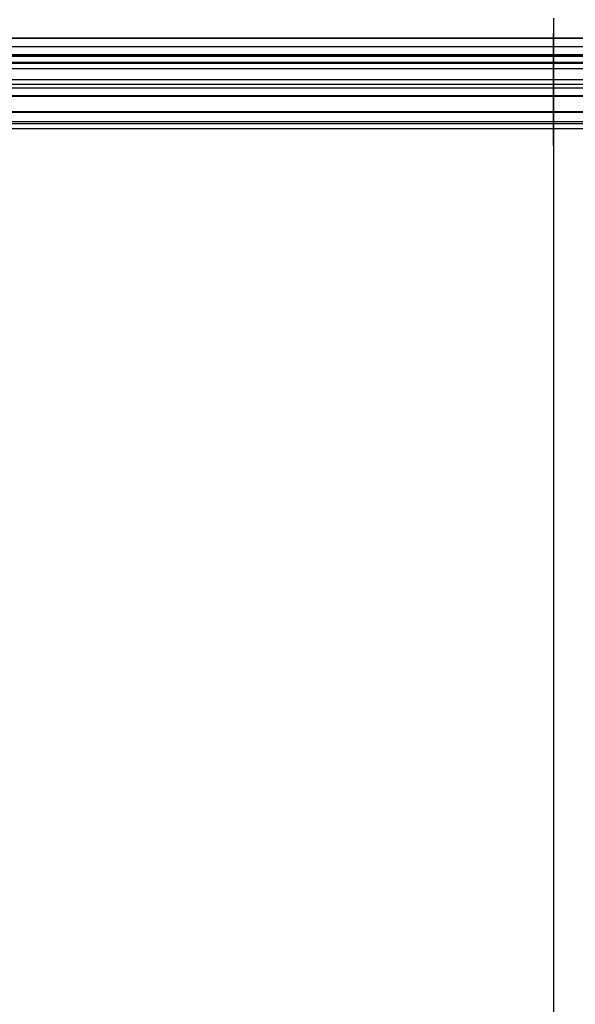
# Model space of a CAD drawing. Header units: millimetres. Extents: x -98 to 98, y -98 to 139.
# Tile 10 of 20: x -48 to 2, y 4 to 93. Entities that reach past the tile are written whole.
import ezdxf

# ---------------------------------------------------------------- set-up
doc = ezdxf.new("R2010")
doc.units = ezdxf.units.MM
doc.header["$MEASUREMENT"] = 0
doc.layers.add('Predefinito', color=5, linetype='Continuous')

# ---------------------------------------------------------------- blocks, each defined once
blk = doc.blocks.new('(#1397) Part4')
at = {"layer": 'Predefinito', "color": 9, "extrusion": (1, 0, 0)}
for points in [[(6.181980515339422, -110.2805277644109), (6.290617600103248, -110.3930073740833), (6.395280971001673, -110.5091936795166), (6.495844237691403, -110.6289463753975), (6.592185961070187, -110.7521208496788), (6.684189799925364, -110.8785683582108), (6.771744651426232, -111.0081362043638), (6.854744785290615, -111.1406679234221), (6.933089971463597, -111.2760034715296), (7.006685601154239, -111.4139794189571), (7.075442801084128, -111.5544291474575), (7.139278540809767, -111.6971830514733), (7.19811573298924, -111.8420687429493), (7.251883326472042, -111.9889112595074), (7.300516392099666, -112.1375332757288), (7.343956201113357, -112.2877553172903), (7.382150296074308, -112.4393959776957), (7.4150525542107, -112.5922721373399), (7.442623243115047, -112.7461991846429), (7.464829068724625, -112.9009912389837), (7.481643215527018, -113.0564613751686), (7.493045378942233, -113.2124218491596), (7.499021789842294, -113.3686843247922), (7.499565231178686, -113.5250601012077), (7.494675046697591, -113.6813603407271), (7.484357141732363, -113.8373962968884), (7.46862397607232, -113.9929795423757), (7.447494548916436, -114.1479221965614), (7.420994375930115, -114.3020371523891), (7.389155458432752, -114.4551383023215), (7.352016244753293, -114.6070407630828), (7.309621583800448, -114.7575610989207), (7.262022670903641, -114.906517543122), (7.20927698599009, -115.053730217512), (7.151448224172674, -115.1990213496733), (7.088606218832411, -115.342215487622), (7.020826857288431, -115.4831397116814), (6.948191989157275, -115.6216238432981), (6.870789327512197, -115.7575006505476), (6.788712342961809, -115.8906060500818), (6.702060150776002, -116.0207793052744), (6.610937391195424, -116.1478632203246), (6.515454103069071, -116.2717043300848), (6.415725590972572, -116.3921530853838), (6.311872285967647, -116.5090640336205), (6.20401960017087, -116.622295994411), (6.092297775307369, -116.7317122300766), (5.976841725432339, -116.8371806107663), (5.857790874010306, -116.9385737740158), (5.735288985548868, -117.0357692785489), (5.609483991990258, -117.128649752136), (5.480527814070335, -117.217103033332), (5.348576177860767, -117.3010223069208), (5.213788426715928, -117.3803062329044), (5.076327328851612, -117.4548590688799), (4.936358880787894, -117.5245907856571), (4.794052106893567, -117.5894171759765), (4.649578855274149, -117.6492599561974), (4.503113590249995, -117.7040468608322), (4.354833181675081, -117.7537117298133), (4.204916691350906, -117.7981945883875), (4.053545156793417, -117.8374417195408), (3.900901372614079, -117.8714057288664), (3.747169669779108, -117.9000456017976), (3.592535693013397, -117.9233267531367), (3.43718617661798, -117.9412210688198), (3.28130871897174, -117.9537069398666), (3.125091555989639, -117.9607692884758), (2.96872333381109, -117.9623995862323), (2.812392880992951, -117.9585958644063), (2.656288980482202, -117.9493627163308), (2.500600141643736, -117.9347112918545), (2.345514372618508, -117.9146592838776), (2.191218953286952, -117.8892309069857), (2.037900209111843, -117.8584568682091), (1.885743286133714, -117.8223743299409), (1.734931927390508, -117.7810268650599), (1.585648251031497, -117.7344644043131), (1.438072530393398, -117.6827431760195), (1.292382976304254, -117.6259256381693), (1.148755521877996, -117.5640804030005), (1.007363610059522, -117.4972821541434), (0.868377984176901, -117.4256115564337), (0.7319664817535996, -117.3491551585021), (0.5982938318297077, -117.2680052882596), (0.4675214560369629, -117.1822599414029), (0.3398072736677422, -117.0920226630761), (0.2153055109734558, -116.9974024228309), (0.0941665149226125, -116.8985134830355), (-0.023463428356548, -116.7954752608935), (-0.1374422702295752, -116.6884121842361), (-0.2476323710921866, -116.5774535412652), (-0.3539006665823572, -116.4627333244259), (-0.456118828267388, -116.3443900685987), (-0.5541634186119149, -116.2225666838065), (-0.6479160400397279, -116.0974102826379), (-0.7372634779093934, -115.9690720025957), (-0.8220978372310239, -115.8377068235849), (-0.9023166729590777, -115.7034733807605), (-0.9778231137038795, -115.5665337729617), (-1.048525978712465, -115.4270533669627), (-1.114339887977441, -115.2852005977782), (-1.175185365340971, -115.1411467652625), (-1.230988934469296, -114.9950658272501), (-1.281683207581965, -114.8471341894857), (-1.327206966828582, -114.6975304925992), (-1.367505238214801, -114.5464353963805), (-1.402529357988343, -114.3940313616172), (-1.432237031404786, -114.2405024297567), (-1.456592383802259, -114.0860340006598), (-1.475566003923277, -113.9308126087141), (-1.489134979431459, -113.7750256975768), (-1.497282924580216, -113.6188613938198), (-1.5, -113.4625082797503)], [(6.181980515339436, -110.2805277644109), (1.202081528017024, -105.3006287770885)], [(5.121320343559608, -111.3411879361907), (5.193745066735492, -111.416174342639), (5.263520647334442, -111.4936318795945), (5.330562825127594, -111.5734670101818), (5.394790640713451, -111.6555833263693), (5.456126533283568, -111.7398816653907), (5.514496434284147, -111.8262602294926), (5.569829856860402, -111.9146147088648), (5.622059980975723, -112.0048384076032), (5.671123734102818, -112.0968223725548), (5.71696186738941, -112.1904555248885), (5.759519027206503, -112.2856247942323), (5.798743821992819, -112.3822152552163), (5.834588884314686, -112.4801102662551), (5.867010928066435, -112.5791916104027), (5.895970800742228, -112.6793396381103), (5.921433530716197, -112.7804334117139), (5.943368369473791, -112.8823508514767), (5.961748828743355, -112.984968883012), (5.976552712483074, -113.0881635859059), (5.98776214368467, -113.1918103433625), (5.99536358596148, -113.2957839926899), (5.999347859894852, -113.3999589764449), (5.999710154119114, -113.5042094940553), (5.996450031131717, -113.6084096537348), (5.989571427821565, -113.712433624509), (5.97908265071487, -113.8161557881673), (5.96499636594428, -113.9194508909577), (5.9473295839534, -114.0221941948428), (5.926103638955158, -114.1242616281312), (5.901344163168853, -114.2255299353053), (5.873081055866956, -114.3258768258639), (5.841348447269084, -114.4251811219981), (5.806184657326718, -114.5233229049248), (5.76763214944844, -114.620183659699), (5.725737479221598, -114.7156464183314), (5.680551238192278, -114.8095959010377), (5.632127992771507, -114.9019186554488), (5.580526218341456, -114.9925031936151), (5.525808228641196, -115.081240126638), (5.468040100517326, -115.1680222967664), (5.407291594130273, -115.2527449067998), (5.343636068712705, -115.33530564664), (5.277150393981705, -115.4156048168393), (5.207914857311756, -115.4935454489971), (5.136013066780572, -115.5690334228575), (5.061531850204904, -115.6419775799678), (4.984561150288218, -115.712289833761), (4.905193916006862, -115.7798852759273), (4.823525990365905, -115.8446822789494), (4.739655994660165, -115.9066025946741), (4.653685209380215, -115.9655714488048), (4.56571745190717, -116.0215176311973), (4.475858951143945, -116.0743735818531), (4.384218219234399, -116.1240754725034), (4.290905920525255, -116.1705632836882), (4.196034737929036, -116.2137808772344), (4.099719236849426, -116.2536760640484), (4.002075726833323, -116.2902006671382), (3.903222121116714, -116.3233105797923), (3.803277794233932, -116.3529658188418), (3.702363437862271, -116.379130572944), (3.600600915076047, -116.4017732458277), (3.498113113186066, -116.4208664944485), (3.395023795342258, -116.4363872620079), (3.291457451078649, -116.4483168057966), (3.187539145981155, -116.4566407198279), (3.083394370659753, -116.461348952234), (2.979148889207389, -116.462435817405), (2.87492858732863, -116.4599000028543), (2.770859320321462, -116.453744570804), (2.667066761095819, -116.4439769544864), (2.563676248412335, -116.4306089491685), (2.460812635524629, -116.4136566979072), (2.358600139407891, -116.3931406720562), (2.257162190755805, -116.369085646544), (2.156621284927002, -116.3415206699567), (2.057098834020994, -116.3104790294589), (1.958715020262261, -116.2759982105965), (1.8615886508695, -116.2381198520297), (1.765837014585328, -116.1968896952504), (1.671575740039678, -116.1523575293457), (1.578918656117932, -116.1045771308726), (1.487977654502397, -116.0536061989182), (1.398862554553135, -115.9995062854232), (1.311680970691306, -115.942342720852), (1.22653818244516, -115.8821845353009), (1.143537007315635, -115.8191043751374), (1.062777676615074, -115.7531784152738), (0.9843577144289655, -115.6844862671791), (0.9083718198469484, -115.6131108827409), (0.8349117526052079, -115.5391384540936), (0.7640662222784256, -115.462658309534), (0.6959207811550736, -115.3837628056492), (0.6305577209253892, -115.3025472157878), (0.5680559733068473, -115.2191096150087), (0.5084910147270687, -115.1335507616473), (0.4519347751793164, -115.0459739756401), (0.3984555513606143, -114.9564850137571), (0.3481179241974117, -114.8651919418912), (0.3009826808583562, -114.7722050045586), (0.2571067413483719, -114.6776364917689), (0.2165430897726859, -114.5816006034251), (0.1793407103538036, -114.4842133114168), (0.1455445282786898, -114.3855922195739), (0.1151953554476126, -114.2858564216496), (0.0883298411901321, -114.1851263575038), (0.0649804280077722, -114.0835236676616), (0.0451753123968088, -113.9811710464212), (0.028938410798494, -113.87819209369), (0.0162893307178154, -113.7747111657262), (0.0072433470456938, -113.670853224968), (0.0018113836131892, -113.56674368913), (0, -113.4625082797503)], [(5.121320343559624, -111.3411879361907), (0.1414213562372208, -106.3612889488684)], [(0.1414213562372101, -106.3612889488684), (1.202081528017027, -105.3006287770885)], [(0, -113.4625082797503), (0, 74.03749172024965)], [(-1.5, -113.4625082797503), (-1.5, 74.03749172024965)]]:
    blk.add_lwpolyline(points, dxfattribs=at)
at = {"layer": 'Predefinito', "color": 9}
for points in [[(85, 6.181980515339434), (-85, 6.181980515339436)], [(85, 5.999999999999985), (-84.99999999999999, 5.999999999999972)], [(85, 5.121320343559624), (-85, 5.121320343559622)], [(-85, 3.692031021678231), (84.99999999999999, 3.692031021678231)], [(85, 2.999999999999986), (-84.99999999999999, 2.999999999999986)], [(85, 2.999999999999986), (-84.99999999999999, 2.999999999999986)], [(-85, 2.631370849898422), (84.99999999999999, 2.631370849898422)], [(-85, 1.202081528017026), (85, 1.202081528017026)], [(93.50000000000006, 0), (-93.49999999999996, 0)], [(-93.5, 0), (93.50000000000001, 0)], [(85, 0.6717514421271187), (-84.99999999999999, 0.6717514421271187)], [(85, 0.1414213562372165), (-85, 0.1414213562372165)], [(-93.49999999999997, -0.75), (93.50000000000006, -0.75)], [(85, -1.13e-14), (-85, -6e-16)], [(5.68e-14, -1.5), (5.68e-14, -1e-16)], [(-93.5, -1.5), (93.50000000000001, -1.5)], [(85, -1.500000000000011), (-85, -1.5)]]:
    blk.add_lwpolyline(points, dxfattribs=at)
blk = doc.blocks.new('(#2031) Part10')
at = {"layer": 'Predefinito', "color": 9, "extrusion": (1, 0, 0)}
for points in [[(0, -93.49999999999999), (0, 92.50000000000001)], [(-1, -93.49999999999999), (-1, 92.49999999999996)]]:
    blk.add_lwpolyline(points, dxfattribs=at)
blk = doc.blocks.new('(#5823) Part6')
at = {"layer": 'Predefinito', "color": 9}
for points in [[(-95, 3), (94.99999999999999, 3)], [(-95, 1.5), (94.99999999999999, 1.5)], [(95, 2e-16), (-95, 2e-16)], [(-95, 4e-16), (95, 4e-16)], [(-95, -2e-16), (95, -2e-16)], [(95, -4e-16), (-95, -4e-16)], [(-95, -1.5), (94.99999999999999, -1.5)], [(-95, -3), (94.99999999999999, -3)]]:
    blk.add_lwpolyline(points, dxfattribs=at)
at = {"layer": 'Predefinito', "color": 9, "extrusion": (1, 0, 0)}
for points in [[(-2e-16, -3), (0.1035484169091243, -2.998212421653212), (0.2069734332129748, -2.992851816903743), (0.3101517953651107, -2.983924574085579), (0.4129605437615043, -2.97144133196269), (0.5152771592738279, -2.955416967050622), (0.6169797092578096, -2.935870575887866), (0.7179469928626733, -2.912825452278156), (0.8180586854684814, -2.886309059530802), (0.9171954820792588, -2.856352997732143), (1.015239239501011, -2.82299296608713), (1.112073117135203, -2.786268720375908), (1.207581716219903, -2.7462240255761), (1.301651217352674, -2.702906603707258), (1.394169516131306, -2.65636807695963), (1.485026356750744, -2.60666390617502), (1.574113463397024, -2.553853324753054), (1.6613246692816, -2.49799926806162), (1.746556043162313, -2.439168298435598), (1.829706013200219, -2.377430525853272), (1.910675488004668, -2.312859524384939), (1.989367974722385, -2.245532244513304), (2.065689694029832, -2.175528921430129), (2.139549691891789, -2.102932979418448), (2.21085994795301, -2.027830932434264), (2.279535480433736, -1.950312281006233), (2.34549444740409, -1.870469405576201), (2.408658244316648, -1.788397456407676), (2.468951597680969, -1.704194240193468), (2.526302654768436, -1.617960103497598), (2.580643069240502, -1.529797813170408), (2.631908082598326, -1.439812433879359), (2.68003660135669, -1.348111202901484), (2.724971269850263, -1.254803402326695), (2.766658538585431, -1.160000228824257), (2.805048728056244, -1.063814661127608), (2.840096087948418, -0.9663613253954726), (2.871758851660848, -0.8677563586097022), (2.899999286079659, -0.768117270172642), (2.924783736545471, -0.6675628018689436), (2.946082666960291, -0.5662127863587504), (2.96387069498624, -0.4641880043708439), (2.978126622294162, -0.3616100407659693), (2.98883345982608, -0.2586011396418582), (2.995978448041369, -0.155284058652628), (2.999553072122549, -0.0517819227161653), (2.999553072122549, 0.0517819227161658), (2.995978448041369, 0.1552840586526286), (2.98883345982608, 0.2586011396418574), (2.978126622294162, 0.3616100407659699), (2.96387069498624, 0.4641880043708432), (2.946082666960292, 0.5662127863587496), (2.924783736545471, 0.6675628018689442), (2.899999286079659, 0.7681172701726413), (2.871758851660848, 0.8677563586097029), (2.840096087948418, 0.9663613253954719), (2.805048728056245, 1.063814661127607), (2.766658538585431, 1.160000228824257), (2.724971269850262, 1.254803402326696), (2.68003660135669, 1.348111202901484), (2.631908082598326, 1.43981243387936), (2.580643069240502, 1.529797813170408), (2.526302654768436, 1.617960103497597), (2.468951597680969, 1.704194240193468), (2.408658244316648, 1.788397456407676), (2.34549444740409, 1.8704694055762), (2.279535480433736, 1.950312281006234), (2.21085994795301, 2.027830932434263), (2.139549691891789, 2.102932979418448), (2.065689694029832, 2.175528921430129), (1.989367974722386, 2.245532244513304), (1.910675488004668, 2.312859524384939), (1.82970601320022, 2.377430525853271), (1.746556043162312, 2.439168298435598), (1.661324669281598, 2.497999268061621), (1.574113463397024, 2.553853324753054), (1.485026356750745, 2.60666390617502), (1.394169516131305, 2.65636807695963), (1.301651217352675, 2.702906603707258), (1.207581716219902, 2.7462240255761), (1.112073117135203, 2.786268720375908), (1.01523923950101, 2.82299296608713), (0.917195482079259, 2.856352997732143), (0.8180586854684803, 2.886309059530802), (0.7179469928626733, 2.912825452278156), (0.616979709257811, 2.935870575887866), (0.5152771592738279, 2.955416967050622), (0.4129605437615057, 2.97144133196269), (0.31015179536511, 2.983924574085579), (0.2069734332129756, 2.992851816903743), (0.1035484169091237, 2.998212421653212), (6e-16, 3)], [(-1e-16, -1.5), (0.0517742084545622, -1.499106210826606), (0.1034867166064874, -1.496425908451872), (0.1550758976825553, -1.491962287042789), (0.2064802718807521, -1.485720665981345), (0.2576385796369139, -1.477708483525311), (0.3084898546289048, -1.467935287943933), (0.3589734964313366, -1.456412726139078), (0.4090293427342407, -1.443154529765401), (0.4585977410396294, -1.428176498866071), (0.5076196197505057, -1.411496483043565), (0.5560365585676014, -1.393134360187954), (0.6037908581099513, -1.37311201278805), (0.6508256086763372, -1.351453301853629), (0.6970847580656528, -1.328184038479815), (0.7425131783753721, -1.30333195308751), (0.7870567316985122, -1.276926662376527), (0.8306623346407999, -1.24899963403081), (0.8732780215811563, -1.219584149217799), (0.9148530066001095, -1.188715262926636), (0.9553377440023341, -1.15642976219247), (0.9946839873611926, -1.122766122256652), (1.032844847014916, -1.087764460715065), (1.069774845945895, -1.051466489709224), (1.105429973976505, -1.013915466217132), (1.139767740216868, -0.9751561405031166), (1.172747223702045, -0.9352347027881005), (1.204329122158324, -0.8941987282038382), (1.234475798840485, -0.8520971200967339), (1.263151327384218, -0.808980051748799), (1.290321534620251, -0.764898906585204), (1.315954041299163, -0.7199062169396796), (1.340018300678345, -0.6740556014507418), (1.362485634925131, -0.6274017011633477), (1.383329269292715, -0.5800001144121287), (1.402524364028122, -0.5319073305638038), (1.420048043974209, -0.4831806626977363), (1.435879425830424, -0.4338781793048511), (1.449999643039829, -0.384058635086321), (1.462391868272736, -0.3337814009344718), (1.473041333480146, -0.2831063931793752), (1.48193534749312, -0.2320940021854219), (1.489063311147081, -0.1808050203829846), (1.49441672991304, -0.1293005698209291), (1.497989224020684, -0.077642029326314), (1.499776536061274, -0.0258909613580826), (1.499776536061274, 0.0258909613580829), (1.497989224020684, 0.0776420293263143), (1.49441672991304, 0.1293005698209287), (1.489063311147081, 0.1808050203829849), (1.48193534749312, 0.2320940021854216), (1.473041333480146, 0.2831063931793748), (1.462391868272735, 0.3337814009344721), (1.449999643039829, 0.3840586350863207), (1.435879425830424, 0.4338781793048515), (1.420048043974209, 0.483180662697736), (1.402524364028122, 0.5319073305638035), (1.383329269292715, 0.5800001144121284), (1.362485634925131, 0.6274017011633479), (1.340018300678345, 0.6740556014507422), (1.315954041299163, 0.7199062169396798), (1.290321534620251, 0.7648989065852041), (1.263151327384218, 0.8089800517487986), (1.234475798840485, 0.8520971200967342), (1.204329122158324, 0.8941987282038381), (1.172747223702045, 0.9352347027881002), (1.139767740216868, 0.9751561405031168), (1.105429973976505, 1.013915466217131), (1.069774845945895, 1.051466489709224), (1.032844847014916, 1.087764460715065), (0.9946839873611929, 1.122766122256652), (0.955337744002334, 1.15642976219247), (0.9148530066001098, 1.188715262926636), (0.873278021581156, 1.219584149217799), (0.830662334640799, 1.24899963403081), (0.787056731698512, 1.276926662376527), (0.7425131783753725, 1.30333195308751), (0.6970847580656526, 1.328184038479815), (0.6508256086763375, 1.351453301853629), (0.603790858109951, 1.37311201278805), (0.5560365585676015, 1.393134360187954), (0.5076196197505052, 1.411496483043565), (0.4585977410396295, 1.428176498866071), (0.4090293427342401, 1.443154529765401), (0.3589734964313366, 1.456412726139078), (0.3084898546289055, 1.467935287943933), (0.2576385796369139, 1.477708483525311), (0.2064802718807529, 1.485720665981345), (0.155075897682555, 1.491962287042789), (0.1034867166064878, 1.496425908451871), (0.0517742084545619, 1.499106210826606), (3e-16, 1.5)], [(1e-16, 1.5), (-0.0517742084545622, 1.499106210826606), (-0.1034867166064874, 1.496425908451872), (-0.1550758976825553, 1.491962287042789), (-0.2064802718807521, 1.485720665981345), (-0.2576385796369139, 1.477708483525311), (-0.3084898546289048, 1.467935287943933), (-0.3589734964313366, 1.456412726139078), (-0.4090293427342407, 1.443154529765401), (-0.4585977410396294, 1.428176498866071), (-0.5076196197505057, 1.411496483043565), (-0.5560365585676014, 1.393134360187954), (-0.6037908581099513, 1.37311201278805), (-0.6508256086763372, 1.351453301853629), (-0.6970847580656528, 1.328184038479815), (-0.7425131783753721, 1.30333195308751), (-0.7870567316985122, 1.276926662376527), (-0.8306623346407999, 1.24899963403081), (-0.8732780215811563, 1.219584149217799), (-0.9148530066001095, 1.188715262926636), (-0.9553377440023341, 1.15642976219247), (-0.9946839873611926, 1.122766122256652), (-1.032844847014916, 1.087764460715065), (-1.069774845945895, 1.051466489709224), (-1.105429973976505, 1.013915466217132), (-1.139767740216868, 0.9751561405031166), (-1.172747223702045, 0.9352347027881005), (-1.204329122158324, 0.8941987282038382), (-1.234475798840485, 0.8520971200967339), (-1.263151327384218, 0.808980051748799), (-1.290321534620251, 0.764898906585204), (-1.315954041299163, 0.7199062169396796), (-1.340018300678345, 0.6740556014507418), (-1.362485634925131, 0.6274017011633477), (-1.383329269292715, 0.5800001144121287), (-1.402524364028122, 0.5319073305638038), (-1.420048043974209, 0.4831806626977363), (-1.435879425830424, 0.4338781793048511), (-1.449999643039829, 0.384058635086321), (-1.462391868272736, 0.3337814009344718), (-1.473041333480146, 0.2831063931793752), (-1.48193534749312, 0.2320940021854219), (-1.489063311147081, 0.1808050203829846), (-1.49441672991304, 0.1293005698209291), (-1.497989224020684, 0.077642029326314), (-1.499776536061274, 0.0258909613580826), (-1.499776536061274, -0.0258909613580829), (-1.497989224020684, -0.0776420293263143), (-1.49441672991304, -0.1293005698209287), (-1.489063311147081, -0.1808050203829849), (-1.48193534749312, -0.2320940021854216), (-1.473041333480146, -0.2831063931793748), (-1.462391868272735, -0.3337814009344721), (-1.449999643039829, -0.3840586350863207), (-1.435879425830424, -0.4338781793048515), (-1.420048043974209, -0.483180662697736), (-1.402524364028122, -0.5319073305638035), (-1.383329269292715, -0.5800001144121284), (-1.362485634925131, -0.6274017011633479), (-1.340018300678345, -0.6740556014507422), (-1.315954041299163, -0.7199062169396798), (-1.290321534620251, -0.7648989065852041), (-1.263151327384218, -0.8089800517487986), (-1.234475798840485, -0.8520971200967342), (-1.204329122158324, -0.8941987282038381), (-1.172747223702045, -0.9352347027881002), (-1.139767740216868, -0.9751561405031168), (-1.105429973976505, -1.013915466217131), (-1.069774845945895, -1.051466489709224), (-1.032844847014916, -1.087764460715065), (-0.9946839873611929, -1.122766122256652), (-0.955337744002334, -1.15642976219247), (-0.9148530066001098, -1.188715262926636), (-0.873278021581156, -1.219584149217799), (-0.830662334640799, -1.24899963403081), (-0.787056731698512, -1.276926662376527), (-0.7425131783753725, -1.30333195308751), (-0.6970847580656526, -1.328184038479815), (-0.6508256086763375, -1.351453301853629), (-0.603790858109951, -1.37311201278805), (-0.5560365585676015, -1.393134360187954), (-0.5076196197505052, -1.411496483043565), (-0.4585977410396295, -1.428176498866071), (-0.4090293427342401, -1.443154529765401), (-0.3589734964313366, -1.456412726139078), (-0.3084898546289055, -1.467935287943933), (-0.2576385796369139, -1.477708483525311), (-0.2064802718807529, -1.485720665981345), (-0.155075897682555, -1.491962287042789), (-0.1034867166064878, -1.496425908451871), (-0.0517742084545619, -1.499106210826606), (-3e-16, -1.5)], [(2e-16, 3), (-0.1035484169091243, 2.998212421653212), (-0.2069734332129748, 2.992851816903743), (-0.3101517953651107, 2.983924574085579), (-0.4129605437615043, 2.97144133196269), (-0.5152771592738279, 2.955416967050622), (-0.6169797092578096, 2.935870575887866), (-0.7179469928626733, 2.912825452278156), (-0.8180586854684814, 2.886309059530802), (-0.9171954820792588, 2.856352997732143), (-1.015239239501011, 2.82299296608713), (-1.112073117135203, 2.786268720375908), (-1.207581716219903, 2.7462240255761), (-1.301651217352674, 2.702906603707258), (-1.394169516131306, 2.65636807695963), (-1.485026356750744, 2.60666390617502), (-1.574113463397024, 2.553853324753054), (-1.6613246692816, 2.49799926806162), (-1.746556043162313, 2.439168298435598), (-1.829706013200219, 2.377430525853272), (-1.910675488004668, 2.312859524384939), (-1.989367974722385, 2.245532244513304), (-2.065689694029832, 2.175528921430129), (-2.139549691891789, 2.102932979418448), (-2.21085994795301, 2.027830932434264), (-2.279535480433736, 1.950312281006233), (-2.34549444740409, 1.870469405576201), (-2.408658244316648, 1.788397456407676), (-2.468951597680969, 1.704194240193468), (-2.526302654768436, 1.617960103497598), (-2.580643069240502, 1.529797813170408), (-2.631908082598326, 1.439812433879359), (-2.68003660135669, 1.348111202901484), (-2.724971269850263, 1.254803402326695), (-2.766658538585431, 1.160000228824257), (-2.805048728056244, 1.063814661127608), (-2.840096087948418, 0.9663613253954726), (-2.871758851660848, 0.8677563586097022), (-2.899999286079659, 0.768117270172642), (-2.924783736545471, 0.6675628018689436), (-2.946082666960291, 0.5662127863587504), (-2.96387069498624, 0.4641880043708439), (-2.978126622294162, 0.3616100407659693), (-2.98883345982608, 0.2586011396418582), (-2.995978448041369, 0.155284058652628), (-2.999553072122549, 0.0517819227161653), (-2.999553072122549, -0.0517819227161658), (-2.995978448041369, -0.1552840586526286), (-2.98883345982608, -0.2586011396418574), (-2.978126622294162, -0.3616100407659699), (-2.96387069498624, -0.4641880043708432), (-2.946082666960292, -0.5662127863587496), (-2.924783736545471, -0.6675628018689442), (-2.899999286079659, -0.7681172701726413), (-2.871758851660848, -0.8677563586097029), (-2.840096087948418, -0.9663613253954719), (-2.805048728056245, -1.063814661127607), (-2.766658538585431, -1.160000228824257), (-2.724971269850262, -1.254803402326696), (-2.68003660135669, -1.348111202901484), (-2.631908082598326, -1.43981243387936), (-2.580643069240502, -1.529797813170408), (-2.526302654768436, -1.617960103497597), (-2.468951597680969, -1.704194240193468), (-2.408658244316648, -1.788397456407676), (-2.34549444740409, -1.8704694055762), (-2.279535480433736, -1.950312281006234), (-2.21085994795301, -2.027830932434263), (-2.139549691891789, -2.102932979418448), (-2.065689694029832, -2.175528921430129), (-1.989367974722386, -2.245532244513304), (-1.910675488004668, -2.312859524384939), (-1.82970601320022, -2.377430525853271), (-1.746556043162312, -2.439168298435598), (-1.661324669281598, -2.497999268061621), (-1.574113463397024, -2.553853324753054), (-1.485026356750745, -2.60666390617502), (-1.394169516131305, -2.65636807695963), (-1.301651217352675, -2.702906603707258), (-1.207581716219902, -2.7462240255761), (-1.112073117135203, -2.786268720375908), (-1.01523923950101, -2.82299296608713), (-0.917195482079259, -2.856352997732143), (-0.8180586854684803, -2.886309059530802), (-0.7179469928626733, -2.912825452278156), (-0.616979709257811, -2.935870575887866), (-0.5152771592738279, -2.955416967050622), (-0.4129605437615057, -2.97144133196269), (-0.31015179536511, -2.983924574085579), (-0.2069734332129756, -2.992851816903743), (-0.1035484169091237, -2.998212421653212), (-6e-16, -3)]]:
    blk.add_lwpolyline(points, dxfattribs=at)
blk = doc.blocks.new('(#6308) Assem1')
at = {"layer": 'Predefinito', "extrusion": (-4.666934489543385e-15, 0.9789585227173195, -0.2040593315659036), "rotation": -179.9999999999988}
blk.add_blockref('(#5823) Part6', (-1.038e-12, 56.54935101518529, 10.21607796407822), dxfattribs=at)
at = {"layer": 'Predefinito', "extrusion": (-6.814513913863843e-17, -0.9999818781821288, -0.006020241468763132)}
blk.add_blockref('(#1397) Part4', (-1.9e-13, 50.14413840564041, 91.6016322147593), dxfattribs=at)
at = {"layer": 'Predefinito', "rotation": 179.9999999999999}
blk.add_blockref('(#2031) Part10', (-1.298341e-10, -721.9594606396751, 139.7747830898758), dxfattribs=at)

msp = doc.modelspace()

# ---------------------------------------------------------------- block references
at = {"layer": 'Predefinito', "extrusion": (0, -1, 0)}
msp.add_blockref('(#6308) Assem1', (0, 733.631099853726, -139.2239681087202), dxfattribs=at)

doc.saveas('drawing.dxf')
